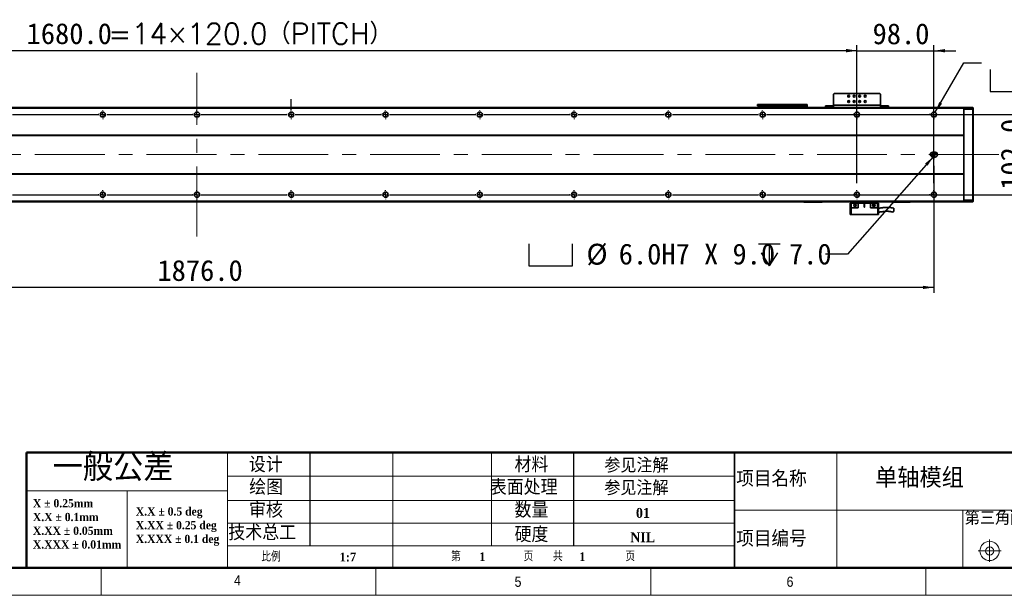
# Model space of a CAD drawing. Header units: millimetres. Extents: x 35 to 2905, y 35 to 2044.
# Tile 4 of 10: x 1016 to 2270, y 35 to 768. Entities that reach past the tile are written whole.
import ezdxf

# ---------------------------------------------------------------- set-up
doc = ezdxf.new("R2010")
doc.units = ezdxf.units.MM
doc.header["$LTSCALE"] = 7
doc.linetypes.add('CENTERX2', pattern=[20.32, 12.7, -2.54, 2.54, -2.54])
doc.layers.add('DIMNS', color=7, linetype='Continuous')
doc.layers.add('黑色实线', color=7, linetype='Continuous')
doc.styles.add('SLDTEXTSTYLE1', font='Gothic.ttf', dxfattribs={"width": 0.913})
doc.styles.add('SLDTEXTSTYLE2', font='timesbd.ttf', dxfattribs={"width": 0.933})
doc.styles.add('SLDTEXTSTYLE3', font='txt', dxfattribs={"bigfont": 'bigfont'})
doc.styles.add('SLDTEXTSTYLE4', font='txt', dxfattribs={"bigfont": 'bigfont'})
doc.styles.add('SLDTEXTSTYLE7', font='timesbd.ttf', dxfattribs={"width": 0.933, "bigfont": 'bigfont'})
doc.styles.add('SLDTEXTSTYLE8', font='txt')
doc.styles.add('SLDTEXTSTYLE9', font='txt', dxfattribs={"bigfont": 'bigfont'})
doc.dimstyles.new('SLDDIMSTYLE0', dxfattribs={"dimtxt": 26.6, "dimasz": 14, "dimexe": 0, "dimexo": 0.0625, "dimgap": 6.65, "dimtad": 2, "dimdec": 1, "dimrnd": 1e-09, "dimzin": 4, "dimdsep": 46, "dimtxsty": 'SLDTEXTSTYLE8', "dimsah": 1, "dimcen": 0.09, "dimadec": 0, "dimazin": 1, "dimtfac": 1, "dimtdec": 1, "dimtmove": 0, "dimatfit": 0, "dimfxl": 0, "dimfrac": 2, "dimtolj": 1, "dimtzin": 12, "dimarcsym": 0})
doc.dimstyles.new('SLDDIMSTYLE4', dxfattribs={"dimtxt": 26.6, "dimasz": 14, "dimexe": 0, "dimexo": 0.0625, "dimgap": 6.65, "dimtad": 2, "dimdec": 1, "dimrnd": 1e-09, "dimzin": 4, "dimdsep": 46, "dimtxsty": 'SLDTEXTSTYLE8', "dimsah": 1, "dimcen": 0.09, "dimadec": 0, "dimazin": 1, "dimtfac": 1, "dimtdec": 1, "dimtofl": 0, "dimtmove": 0, "dimatfit": 3, "dimfxl": 0, "dimfrac": 2, "dimtolj": 1, "dimtzin": 12, "dimarcsym": 0})
doc.dimstyles.new('SLDDIMSTYLE7', dxfattribs={"dimtxt": 26.6, "dimasz": 14, "dimexe": 0, "dimexo": 0.0625, "dimgap": 6.65, "dimtad": 0, "dimtih": 1, "dimtoh": 1, "dimdec": 1, "dimrnd": 1e-09, "dimzin": 4, "dimdsep": 46, "dimtxsty": 'SLDTEXTSTYLE8', "dimsah": 1, "dimcen": 0, "dimadec": 0, "dimazin": 1, "dimtfac": 1, "dimtdec": 1, "dimtofl": 0, "dimtmove": 0, "dimatfit": 3, "dimfxl": 0, "dimfrac": 2, "dimtolj": 1, "dimtzin": 12, "dimarcsym": 0})
doc.dimstyles.new('SLDDIMSTYLE8', dxfattribs={"dimtxt": 26.6, "dimasz": 14, "dimexe": 0, "dimexo": 0.0625, "dimgap": 6.65, "dimtad": 0, "dimtih": 1, "dimtoh": 1, "dimdec": 1, "dimrnd": 1e-09, "dimzin": 4, "dimdsep": 46, "dimtxsty": 'SLDTEXTSTYLE8', "dimsah": 1, "dimcen": 0, "dimadec": 0, "dimazin": 1, "dimtfac": 1, "dimtdec": 1, "dimtofl": 0, "dimtmove": 0, "dimatfit": 3, "dimfxl": 0, "dimfrac": 2, "dimtolj": 1, "dimtzin": 12, "dimarcsym": 0})

# ---------------------------------------------------------------- blocks, each defined once
blk = doc.blocks.new('SW_NOTE_0')
at = {"color": 0, "linetype": 'Continuous', "lineweight": 0, "char_height": 10.5, "attachment_point": 1, "style": 'SLDTEXTSTYLE2'}
for s, insert in [('X.X ± 0.5 deg', (0, 13.8)), ('X.XX ± 0.25 deg', (0, -3.7)), ('X.XXX ± 0.1 deg', (0, -21.2))]:
    blk.add_mtext(s, dxfattribs=dict(at, insert=insert))
blk = doc.blocks.new('SW_NOTE_1')
at = {"color": 0, "linetype": 'Continuous', "lineweight": 0, "char_height": 10.5, "attachment_point": 1, "style": 'SLDTEXTSTYLE2'}
for s, insert in [('X ± 0.25mm ', (0, 13.8)), ('X.X ± 0.1mm', (0, -3.7))]:
    blk.add_mtext(s, dxfattribs=dict(at, insert=insert))
blk = doc.blocks.new('SW_NOTE_2')
at = {"color": 0, "linetype": 'Continuous', "lineweight": 0, "char_height": 10.5, "attachment_point": 1, "style": 'SLDTEXTSTYLE2'}
for s, insert in [('X.XX ± 0.05mm', (0, 13.8)), ('X.XXX ± 0.01mm', (0, -3.7))]:
    blk.add_mtext(s, dxfattribs=dict(at, insert=insert))
blk = doc.blocks.new('SW_SYMBOL_HOLE_SPOT')
at = {"layer": '黑色实线', "color": 0}
for p, q in [((0, 6125), (0, 525)), ((11200, 525), (11200, 6125)), ((0, 525), (11200, 525))]:
    blk.add_line(p, q, dxfattribs=at)
blk = doc.blocks.new('SW_SYMBOL_HOLE_DEPTH')
at = {"layer": '黑色实线', "color": 0}
for p, q in [((0, 6125), (5600, 6125)), ((2800, 6125), (2800, 525)), ((700, 3885), (2800, 525)), ((4900, 3885), (2800, 525))]:
    blk.add_line(p, q, dxfattribs=at)
blk = doc.blocks.new('_D_28')
at = {"layer": '黑色实线'}
for p, q in [((2179.7, 593.7), (2070, 469.4)), ((2070, 469.4), (2042, 469.4))]:
    blk.add_line(p, q, dxfattribs=at)
blk.add_solid([(2179.7, 593.7), (2168.8, 584.6), (2172, 581.9)], dxfattribs=at)
at = {"layer": '黑色实线', "xscale": 0.004985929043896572, "yscale": 0.004985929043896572, "zscale": 0.004985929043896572}
for name, p in [('SW_SYMBOL_HOLE_SPOT', (1664.4, 451.8)), ('SW_SYMBOL_HOLE_DEPTH', (1956.7, 451.8))]:
    blk.add_blockref(name, p, dxfattribs=at)
at = {"layer": '黑色实线', "char_height": 26.6, "attachment_point": 1, "style": 'SLDTEXTSTYLE8'}
for s, insert in [('%%c', (1737.9, 482.6)), ('6.0H7 X 9.0', (1779, 482.8)), ('7.0', (1995.7, 482.8))]:
    blk.add_mtext(s, dxfattribs=dict(at, insert=insert))
blk = doc.blocks.new('_D_29')
at = {"layer": '黑色实线'}
for p, q in [((304.2, 587.1), (304.2, 420)), ((2180.2, 581.6), (2180.2, 420)), ((2180.2, 427), (304.2, 427))]:
    blk.add_line(p, q, dxfattribs=at)
for points in [[(304.2, 427), (318.2, 424.9), (318.2, 429.1)], [(2180.2, 427), (2166.2, 429.1), (2166.2, 424.9)]]:
    blk.add_solid(points, dxfattribs=at)
at = {"layer": '黑色实线', "insert": (1191.8, 461.9), "char_height": 26.6, "attachment_point": 1, "style": 'SLDTEXTSTYLE8'}
blk.add_mtext('1876.0', dxfattribs=at)
blk = doc.blocks.new('_D_30')
at = {"layer": '黑色实线'}
for p, q in [((2181.8, 649.9), (2218.3, 713)), ((2218.3, 713), (2240.7, 713))]:
    blk.add_line(p, q, dxfattribs=at)
blk.add_solid([(2181.8, 649.9), (2190.6, 660.9), (2187, 663)], dxfattribs=at)
at = {"layer": '黑色实线', "xscale": 0.004985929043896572, "yscale": 0.004985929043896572, "zscale": 0.004985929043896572}
for name, p in [('SW_SYMBOL_HOLE_SPOT', (2251.8, 673.7)), ('SW_SYMBOL_HOLE_DEPTH', (2451.4, 673.7))]:
    blk.add_blockref(name, p, dxfattribs=at)
at = {"layer": '黑色实线', "char_height": 26.6, "attachment_point": 1, "style": 'SLDTEXTSTYLE8'}
for s, insert in [('34X ', (2346.9, 748.2)), ('%%c', (2416.1, 747.9)), (' THROUGH HOLE', (2457.2, 748.2)), ('%%c', (2325.4, 704.4)), (' 11.0 ', (2366.5, 704.7)), (' 42.0(UPSIDE DOWN)', (2490.3, 704.7))]:
    blk.add_mtext(s, dxfattribs=dict(at, insert=insert))
blk = doc.blocks.new('_D_31')
at = {"layer": '黑色实线'}
for p, q in [((2300.2, 647), (2300.2, 675)), ((1976.9, 647), (2307.2, 647)), ((2300.2, 647), (2300.2, 545)), ((1976.9, 545), (2307.2, 545)), ((2300.2, 545), (2300.2, 517))]:
    blk.add_line(p, q, dxfattribs=at)
for points in [[(2300.2, 647), (2302.3, 661), (2298.1, 661)], [(2300.2, 545), (2298.1, 531), (2302.3, 531)]]:
    blk.add_solid(points, dxfattribs=at)
at = {"layer": '黑色实线', "insert": (2265.3, 551.2), "char_height": 26.6, "attachment_point": 1, "rotation": 90, "style": 'SLDTEXTSTYLE8'}
blk.add_mtext('102.0', dxfattribs=at)
blk = doc.blocks.new('_D_32')
at = {"layer": '黑色实线'}
for p, q in [((402.2, 661.7), (402.2, 735.5)), ((402.2, 728.5), (2082.2, 728.5)), ((2082.2, 661.7), (2082.2, 735.5))]:
    blk.add_line(p, q, dxfattribs=at)
for points in [[(402.2, 728.5), (416.2, 726.4), (416.2, 730.6)], [(2082.2, 728.5), (2068.2, 730.6), (2068.2, 726.4)]]:
    blk.add_solid(points, dxfattribs=at)
at = {"layer": '黑色实线', "char_height": 26.6, "attachment_point": 1}
for s, insert, style in [('=14×120.0（PITCH）', (1129.2, 763.4), 'SLDTEXTSTYLE9'), ('1680.0', (1025.3, 763.4), 'SLDTEXTSTYLE8')]:
    blk.add_mtext(s, dxfattribs=dict(at, insert=insert, style=style))
blk = doc.blocks.new('_D_35')
at = {"layer": '黑色实线'}
for p, q in [((2082.2, 728.3), (2054.2, 728.3)), ((2082.2, 559.7), (2082.2, 735.3)), ((2082.2, 728.3), (2180.2, 728.3)), ((2180.2, 559.7), (2180.2, 735.3)), ((2180.2, 728.3), (2208.2, 728.3))]:
    blk.add_line(p, q, dxfattribs=at)
for points in [[(2082.2, 728.3), (2068.2, 730.4), (2068.2, 726.2)], [(2180.2, 728.3), (2194.2, 726.2), (2194.2, 730.4)]]:
    blk.add_solid(points, dxfattribs=at)
at = {"layer": '黑色实线', "insert": (2102.1, 763.2), "char_height": 26.6, "attachment_point": 1, "style": 'SLDTEXTSTYLE8'}
blk.add_mtext('98.0', dxfattribs=at)
blk = doc.blocks.new('SW_CENTERMARKSYMBOL_1')
at = {"layer": '黑色实线', "color": 0}
for p, q in [((-223.08, 102), (-223.84, 102)), ((-218, 102), (-220.54, 102)), ((-218, 107.08), (-218, 107.84)), ((-218, 102), (-218, 104.54)), ((-218, 102), (-218, 99.46)), ((-218, 102), (-215.46, 102)), ((0, 102), (-2.54, 102)), ((0, 107.08), (0, 107.84)), ((0, 102), (0, 104.54)), ((0, 102), (0, 99.46)), ((0, 102), (2.54, 102)), ((5.08, 102), (5.84, 102)), ((-218, 96.92), (-218, 96.16)), ((-125.08, 0), (-125.84, 0)), ((-120, 0), (-122.54, 0)), ((-120, 5.08), (-120, 5.84)), ((-120, 0), (-120, 2.54)), ((-120, 0), (-120, -2.54)), ((-120, 0), (-117.46, 0)), ((-114.92, 0), (-5.08, 0)), ((-5.08, 0), (-5.84, 0)), ((0, 0), (-2.54, 0)), ((0, 0), (-2.54, 0)), ((0, 5.08), (0, 5.84)), ((0, 0), (0, 2.54)), ((0, 0), (0, 2.54)), ((0, 0), (0, -2.54)), ((0, 0), (2.54, 0)), ((0, 0), (0, -2.54)), ((0, 0), (2.54, 0)), ((5.08, 0), (5.84, 0)), ((5.08, 0), (114.92, 0)), ((114.92, 0), (114.16, 0)), ((120, 0), (117.46, 0)), ((120, 0), (117.46, 0)), ((120, 0), (117.46, 0)), ((120, 5.08), (120, 5.84)), ((120, 0), (120, 2.54)), ((120, 0), (120, 2.54)), ((120, 0), (120, 2.54)), ((120, 0), (120, -2.54)), ((120, 0), (122.54, 0)), ((120, 0), (120, -2.54)), ((120, 0), (122.54, 0)), ((120, 0), (120, -2.54)), ((120, 0), (122.54, 0)), ((125.08, 0), (125.84, 0)), ((125.08, 0), (234.92, 0)), ((234.92, 0), (234.16, 0)), ((240, 0), (237.46, 0)), ((240, 0), (237.46, 0)), ((240, 0), (237.46, 0)), ((240, 0), (237.46, 0)), ((240, 5.08), (240, 5.84)), ((240, 0), (240, 2.54)), ((240, 0), (240, 2.54)), ((240, 0), (240, 2.54)), ((240, 0), (240, 2.54)), ((240, 0), (240, -2.54)), ((240, 0), (242.54, 0)), ((240, 0), (240, -2.54)), ((240, 0), (242.54, 0)), ((240, 0), (240, -2.54)), ((240, 0), (242.54, 0)), ((240, 0), (240, -2.54)), ((240, 0), (242.54, 0)), ((245.08, 0), (245.84, 0)), ((245.08, 0), (354.92, 0)), ((354.92, 0), (354.16, 0)), ((360, 0), (357.46, 0)), ((360, 0), (357.46, 0)), ((360, 0), (357.46, 0)), ((360, 0), (357.46, 0)), ((360, 0), (357.46, 0)), ((360, 5.08), (360, 5.84)), ((360, 0), (360, 2.54)), ((360, 0), (360, 2.54)), ((360, 0), (360, 2.54)), ((360, 0), (360, 2.54)), ((360, 0), (360, 2.54)), ((360, 0), (360, -2.54)), ((360, 0), (362.54, 0)), ((360, 0), (360, -2.54)), ((360, 0), (362.54, 0)), ((360, 0), (360, -2.54)), ((360, 0), (362.54, 0)), ((360, 0), (360, -2.54)), ((360, 0), (362.54, 0)), ((360, 0), (360, -2.54)), ((360, 0), (362.54, 0)), ((365.08, 0), (365.84, 0)), ((365.08, 0), (474.92, 0)), ((474.92, 0), (474.16, 0)), ((480, 0), (477.46, 0)), ((480, 0), (477.46, 0)), ((480, 0), (477.46, 0)), ((480, 0), (477.46, 0)), ((480, 0), (477.46, 0)), ((480, 0), (477.46, 0)), ((480, 5.08), (480, 5.84)), ((480, 0), (480, 2.54)), ((480, 0), (480, 2.54)), ((480, 0), (480, 2.54)), ((480, 0), (480, 2.54)), ((480, 0), (480, 2.54)), ((480, 0), (480, 2.54)), ((480, 0), (480, -2.54)), ((480, 0), (482.54, 0)), ((480, 0), (480, -2.54)), ((480, 0), (482.54, 0)), ((480, 0), (480, -2.54)), ((480, 0), (482.54, 0)), ((480, 0), (480, -2.54)), ((480, 0), (482.54, 0)), ((480, 0), (480, -2.54)), ((480, 0), (482.54, 0)), ((480, 0), (480, -2.54)), ((480, 0), (482.54, 0)), ((485.08, 0), (485.84, 0)), ((485.08, 0), (594.92, 0)), ((594.92, 0), (594.16, 0)), ((600, 0), (597.46, 0)), ((600, 0), (597.46, 0)), ((600, 0), (597.46, 0)), ((600, 0), (597.46, 0)), ((600, 0), (597.46, 0)), ((600, 0), (597.46, 0)), ((600, 0), (597.46, 0)), ((600, 5.08), (600, 5.84)), ((600, 0), (600, 2.54)), ((600, 0), (600, 2.54)), ((600, 0), (600, 2.54)), ((600, 0), (600, 2.54)), ((600, 0), (600, 2.54)), ((600, 0), (600, 2.54)), ((600, 0), (600, 2.54)), ((600, 0), (600, -2.54)), ((600, 0), (602.54, 0)), ((600, 0), (600, -2.54)), ((600, 0), (602.54, 0)), ((600, 0), (600, -2.54)), ((600, 0), (602.54, 0)), ((600, 0), (600, -2.54)), ((600, 0), (602.54, 0)), ((600, 0), (600, -2.54)), ((600, 0), (602.54, 0)), ((600, 0), (600, -2.54)), ((600, 0), (602.54, 0)), ((600, 0), (600, -2.54)), ((600, 0), (602.54, 0)), ((605.08, 0), (605.84, 0)), ((605.08, 0), (714.92, 0)), ((714.92, 0), (714.16, 0)), ((720, 0), (717.46, 0)), ((720, 0), (717.46, 0)), ((720, 0), (717.46, 0)), ((720, 0), (717.46, 0)), ((720, 0), (717.46, 0)), ((720, 0), (717.46, 0)), ((720, 0), (717.46, 0)), ((720, 0), (717.46, 0)), ((720, 5.08), (720, 5.84)), ((720, 0), (720, 2.54)), ((720, 0), (720, 2.54)), ((720, 0), (720, 2.54)), ((720, 0), (720, 2.54)), ((720, 0), (720, 2.54)), ((720, 0), (720, 2.54)), ((720, 0), (720, 2.54)), ((720, 0), (720, 2.54)), ((720, 0), (720, -2.54)), ((720, 0), (722.54, 0)), ((720, 0), (720, -2.54)), ((720, 0), (722.54, 0)), ((720, 0), (720, -2.54)), ((720, 0), (722.54, 0)), ((720, 0), (720, -2.54)), ((720, 0), (722.54, 0)), ((720, 0), (720, -2.54)), ((720, 0), (722.54, 0)), ((720, 0), (720, -2.54)), ((720, 0), (722.54, 0)), ((720, 0), (720, -2.54)), ((720, 0), (722.54, 0)), ((720, 0), (720, -2.54)), ((720, 0), (722.54, 0)), ((725.08, 0), (725.84, 0)), ((725.08, 0), (834.92, 0)), ((834.92, 0), (834.16, 0)), ((840, 0), (837.46, 0)), ((840, 0), (837.46, 0)), ((840, 0), (837.46, 0)), ((840, 0), (837.46, 0)), ((840, 0), (837.46, 0)), ((840, 0), (837.46, 0)), ((840, 0), (837.46, 0)), ((840, 5.08), (840, 5.84)), ((840, 0), (840, 2.54)), ((840, 0), (840, 2.54)), ((840, 0), (840, 2.54)), ((840, 0), (840, 2.54)), ((840, 0), (840, 2.54)), ((840, 0), (840, 2.54)), ((840, 0), (840, 2.54)), ((840, 0), (840, -2.54)), ((840, 0), (842.54, 0)), ((840, 0), (840, -2.54)), ((840, 0), (842.54, 0)), ((840, 0), (840, -2.54)), ((840, 0), (842.54, 0)), ((840, 0), (840, -2.54)), ((840, 0), (842.54, 0)), ((840, 0), (840, -2.54)), ((840, 0), (842.54, 0)), ((840, 0), (840, -2.54)), ((840, 0), (842.54, 0)), ((840, 0), (840, -2.54)), ((840, 0), (842.54, 0)), ((845.08, 0), (845.84, 0)), ((845.08, 0), (954.92, 0)), ((954.92, 0), (954.16, 0)), ((960, 0), (957.46, 0)), ((960, 0), (957.46, 0)), ((960, 0), (957.46, 0)), ((960, 0), (957.46, 0)), ((960, 0), (957.46, 0)), ((960, 0), (957.46, 0)), ((960, 5.08), (960, 5.84)), ((960, 0), (960, 2.54)), ((960, 0), (960, 2.54)), ((960, 0), (960, 2.54)), ((960, 0), (960, 2.54)), ((960, 0), (960, 2.54)), ((960, 0), (960, 2.54)), ((960, 0), (960, -2.54)), ((960, 0), (962.54, 0)), ((960, 0), (960, -2.54)), ((960, 0), (962.54, 0)), ((960, 0), (960, -2.54)), ((960, 0), (962.54, 0)), ((960, 0), (960, -2.54)), ((960, 0), (962.54, 0)), ((960, 0), (960, -2.54)), ((960, 0), (962.54, 0)), ((960, 0), (960, -2.54)), ((960, 0), (962.54, 0)), ((965.08, 0), (965.84, 0)), ((965.08, 0), (1074.92, 0)), ((1074.92, 0), (1074.16, 0)), ((1080, 0), (1077.46, 0)), ((1080, 0), (1077.46, 0)), ((1080, 0), (1077.46, 0)), ((1080, 0), (1077.46, 0)), ((1080, 0), (1077.46, 0)), ((1080, 5.08), (1080, 5.84)), ((1080, 0), (1080, 2.54)), ((1080, 0), (1080, 2.54)), ((1080, 0), (1080, 2.54)), ((1080, 0), (1080, 2.54)), ((1080, 0), (1080, 2.54)), ((1080, 0), (1080, -2.54)), ((1080, 0), (1082.54, 0)), ((1080, 0), (1080, -2.54)), ((1080, 0), (1082.54, 0)), ((1080, 0), (1080, -2.54)), ((1080, 0), (1082.54, 0)), ((1080, 0), (1080, -2.54)), ((1080, 0), (1082.54, 0)), ((1080, 0), (1080, -2.54)), ((1080, 0), (1082.54, 0)), ((1085.08, 0), (1085.84, 0)), ((1085.08, 0), (1194.92, 0)), ((1194.92, 0), (1194.16, 0)), ((1200, 0), (1197.46, 0)), ((1200, 0), (1197.46, 0)), ((1200, 0), (1197.46, 0)), ((1200, 0), (1197.46, 0)), ((1200, 5.08), (1200, 5.84)), ((1200, 0), (1200, 2.54)), ((1200, 0), (1200, 2.54)), ((1200, 0), (1200, 2.54)), ((1200, 0), (1200, 2.54)), ((1200, 0), (1200, -2.54)), ((1200, 0), (1202.54, 0)), ((1200, 0), (1200, -2.54)), ((1200, 0), (1202.54, 0)), ((1200, 0), (1200, -2.54)), ((1200, 0), (1202.54, 0)), ((1200, 0), (1200, -2.54)), ((1200, 0), (1202.54, 0)), ((1205.08, 0), (1205.84, 0)), ((1205.08, 0), (1314.92, 0)), ((1314.92, 0), (1314.16, 0)), ((1320, 0), (1317.46, 0)), ((1320, 0), (1317.46, 0)), ((1320, 0), (1317.46, 0)), ((1320, 5.08), (1320, 5.84)), ((1320, 0), (1320, 2.54)), ((1320, 0), (1320, 2.54)), ((1320, 0), (1320, 2.54)), ((1320, 0), (1320, -2.54)), ((1320, 0), (1322.54, 0)), ((1320, 0), (1320, -2.54)), ((1320, 0), (1322.54, 0)), ((1320, 0), (1320, -2.54)), ((1320, 0), (1322.54, 0)), ((1325.08, 0), (1325.84, 0)), ((1325.08, 0), (1434.92, 0)), ((1434.92, 0), (1434.16, 0)), ((1440, 0), (1437.46, 0)), ((1440, 0), (1437.46, 0)), ((1440, 5.08), (1440, 5.84)), ((1440, 0), (1440, 2.54)), ((1440, 0), (1440, 2.54)), ((1440, 0), (1440, -2.54)), ((1440, 0), (1442.54, 0)), ((1440, 0), (1440, -2.54)), ((1440, 0), (1442.54, 0)), ((1445.08, 0), (1445.84, 0)), ((1445.08, 0), (1554.92, 0)), ((1560, 0), (1557.46, 0)), ((1560, 5.08), (1560, 5.84)), ((1560, 0), (1560, 2.54)), ((1560, 0), (1560, -2.54)), ((1560, 0), (1562.54, 0)), ((1565.08, 0), (1565.84, 0)), ((-120, -5.08), (-120, -5.84)), ((0, -5.08), (0, -5.84)), ((120, -5.08), (120, -5.84)), ((240, -5.08), (240, -5.84)), ((360, -5.08), (360, -5.84)), ((480, -5.08), (480, -5.84)), ((600, -5.08), (600, -5.84)), ((720, -5.08), (720, -5.84)), ((840, -5.08), (840, -5.84)), ((960, -5.08), (960, -5.84)), ((1080, -5.08), (1080, -5.84)), ((1200, -5.08), (1200, -5.84)), ((1320, -5.08), (1320, -5.84)), ((1440, -5.08), (1440, -5.84)), ((1560, -5.08), (1560, -5.84))]:
    blk.add_line(p, q, dxfattribs=at)
blk = doc.blocks.new('SW_CENTERMARKSYMBOL_2')
at = {"layer": '黑色实线', "color": 0}
for p, q in [((720, 5.08), (720, 19.44)), ((-245.08, 0), (-245.84, 0)), ((-240, 0), (-242.54, 0)), ((-240, 5.08), (-240, 5.84)), ((-240, 0), (-240, 2.54)), ((-240, 0), (-240, -2.54)), ((-240, 0), (-237.46, 0)), ((-234.92, 0), (-125.08, 0)), ((-125.08, 0), (-125.84, 0)), ((-120, 0), (-122.54, 0)), ((-120, 0), (-122.54, 0)), ((-120, 5.08), (-120, 5.84)), ((-120, 0), (-120, 2.54)), ((-120, 0), (-120, 2.54)), ((-120, 0), (-120, -2.54)), ((-120, 0), (-117.46, 0)), ((-120, 0), (-120, -2.54)), ((-120, 0), (-117.46, 0)), ((-114.92, 0), (-114.16, 0)), ((-114.92, 0), (-5.08, 0)), ((-5.08, 0), (-5.84, 0)), ((0, 0), (-2.54, 0)), ((0, 0), (-2.54, 0)), ((0, 0), (-2.54, 0)), ((0, 5.08), (0, 5.84)), ((0, 0), (0, 2.54)), ((0, 0), (0, 2.54)), ((0, 0), (0, 2.54)), ((0, 0), (0, -2.54)), ((0, 0), (2.54, 0)), ((0, 0), (0, -2.54)), ((0, 0), (2.54, 0)), ((0, 0), (0, -2.54)), ((0, 0), (2.54, 0)), ((5.08, 0), (5.84, 0)), ((5.08, 0), (114.92, 0)), ((114.92, 0), (114.16, 0)), ((120, 0), (117.46, 0)), ((120, 0), (117.46, 0)), ((120, 0), (117.46, 0)), ((120, 0), (117.46, 0)), ((120, 5.08), (120, 5.84)), ((120, 0), (120, 2.54)), ((120, 0), (120, 2.54)), ((120, 0), (120, 2.54)), ((120, 0), (120, 2.54)), ((120, 0), (120, -2.54)), ((120, 0), (122.54, 0)), ((120, 0), (120, -2.54)), ((120, 0), (122.54, 0)), ((120, 0), (120, -2.54)), ((120, 0), (122.54, 0)), ((120, 0), (120, -2.54)), ((120, 0), (122.54, 0)), ((125.08, 0), (125.84, 0)), ((125.08, 0), (234.92, 0)), ((234.92, 0), (234.16, 0)), ((240, 0), (237.46, 0)), ((240, 0), (237.46, 0)), ((240, 0), (237.46, 0)), ((240, 0), (237.46, 0)), ((240, 0), (237.46, 0)), ((240, 5.08), (240, 5.84)), ((240, 0), (240, 2.54)), ((240, 0), (240, 2.54)), ((240, 0), (240, 2.54)), ((240, 0), (240, 2.54)), ((240, 0), (240, 2.54)), ((240, 0), (240, -2.54)), ((240, 0), (242.54, 0)), ((240, 0), (240, -2.54)), ((240, 0), (242.54, 0)), ((240, 0), (240, -2.54)), ((240, 0), (242.54, 0)), ((240, 0), (240, -2.54)), ((240, 0), (242.54, 0)), ((240, 0), (240, -2.54)), ((240, 0), (242.54, 0)), ((245.08, 0), (245.84, 0)), ((245.08, 0), (354.92, 0)), ((354.92, 0), (354.16, 0)), ((360, 0), (357.46, 0)), ((360, 0), (357.46, 0)), ((360, 0), (357.46, 0)), ((360, 0), (357.46, 0)), ((360, 0), (357.46, 0)), ((360, 0), (357.46, 0)), ((360, 5.08), (360, 5.84)), ((360, 0), (360, 2.54)), ((360, 0), (360, 2.54)), ((360, 0), (360, 2.54)), ((360, 0), (360, 2.54)), ((360, 0), (360, 2.54)), ((360, 0), (360, 2.54)), ((360, 0), (360, -2.54)), ((360, 0), (362.54, 0)), ((360, 0), (360, -2.54)), ((360, 0), (362.54, 0)), ((360, 0), (360, -2.54)), ((360, 0), (362.54, 0)), ((360, 0), (360, -2.54)), ((360, 0), (362.54, 0)), ((360, 0), (360, -2.54)), ((360, 0), (362.54, 0)), ((360, 0), (360, -2.54)), ((360, 0), (362.54, 0)), ((365.08, 0), (365.84, 0)), ((365.08, 0), (474.92, 0)), ((474.92, 0), (474.16, 0)), ((480, 0), (477.46, 0)), ((480, 0), (477.46, 0)), ((480, 0), (477.46, 0)), ((480, 0), (477.46, 0)), ((480, 0), (477.46, 0)), ((480, 0), (477.46, 0)), ((480, 0), (477.46, 0)), ((480, 5.08), (480, 5.84)), ((480, 0), (480, 2.54)), ((480, 0), (480, 2.54)), ((480, 0), (480, 2.54)), ((480, 0), (480, 2.54)), ((480, 0), (480, 2.54)), ((480, 0), (480, 2.54)), ((480, 0), (480, 2.54)), ((480, 0), (480, -2.54)), ((480, 0), (482.54, 0)), ((480, 0), (480, -2.54)), ((480, 0), (482.54, 0)), ((480, 0), (480, -2.54)), ((480, 0), (482.54, 0)), ((480, 0), (480, -2.54)), ((480, 0), (482.54, 0)), ((480, 0), (480, -2.54)), ((480, 0), (482.54, 0)), ((480, 0), (480, -2.54)), ((480, 0), (482.54, 0)), ((480, 0), (480, -2.54)), ((480, 0), (482.54, 0)), ((485.08, 0), (485.84, 0)), ((485.08, 0), (594.92, 0)), ((594.92, 0), (594.16, 0)), ((600, 0), (597.46, 0)), ((600, 0), (597.46, 0)), ((600, 0), (597.46, 0)), ((600, 0), (597.46, 0)), ((600, 0), (597.46, 0)), ((600, 0), (597.46, 0)), ((600, 0), (597.46, 0)), ((600, 0), (597.46, 0)), ((600, 5.08), (600, 5.84)), ((600, 0), (600, 2.54)), ((600, 0), (600, 2.54)), ((600, 0), (600, 2.54)), ((600, 0), (600, 2.54)), ((600, 0), (600, 2.54)), ((600, 0), (600, 2.54)), ((600, 0), (600, 2.54)), ((600, 0), (600, 2.54)), ((600, 0), (600, -2.54)), ((600, 0), (602.54, 0)), ((600, 0), (600, -2.54)), ((600, 0), (602.54, 0)), ((600, 0), (600, -2.54)), ((600, 0), (602.54, 0)), ((600, 0), (600, -2.54)), ((600, 0), (602.54, 0)), ((600, 0), (600, -2.54)), ((600, 0), (602.54, 0)), ((600, 0), (600, -2.54)), ((600, 0), (602.54, 0)), ((600, 0), (600, -2.54)), ((600, 0), (602.54, 0)), ((600, 0), (600, -2.54)), ((600, 0), (602.54, 0)), ((605.08, 0), (605.84, 0)), ((605.08, 0), (714.92, 0)), ((714.92, 0), (714.16, 0)), ((720, 0), (717.46, 0)), ((720, 0), (717.46, 0)), ((720, 0), (717.46, 0)), ((720, 0), (717.46, 0)), ((720, 0), (717.46, 0)), ((720, 0), (717.46, 0)), ((720, 0), (717.46, 0)), ((720, 0), (720, 2.54)), ((720, 0), (720, 2.54)), ((720, 0), (720, 2.54)), ((720, 0), (720, 2.54)), ((720, 0), (720, 2.54)), ((720, 0), (720, 2.54)), ((720, 0), (720, 2.54)), ((720, 0), (720, -2.54)), ((720, 0), (722.54, 0)), ((720, 0), (720, -2.54)), ((720, 0), (722.54, 0)), ((720, 0), (720, -2.54)), ((720, 0), (722.54, 0)), ((720, 0), (720, -2.54)), ((720, 0), (722.54, 0)), ((720, 0), (720, -2.54)), ((720, 0), (722.54, 0)), ((720, 0), (720, -2.54)), ((720, 0), (722.54, 0)), ((720, 0), (720, -2.54)), ((720, 0), (722.54, 0)), ((725.08, 0), (725.84, 0)), ((725.08, 0), (834.92, 0)), ((834.92, 0), (834.16, 0)), ((840, 0), (837.46, 0)), ((840, 0), (837.46, 0)), ((840, 0), (837.46, 0)), ((840, 0), (837.46, 0)), ((840, 0), (837.46, 0)), ((840, 0), (837.46, 0)), ((840, 5.08), (840, 5.84)), ((840, 0), (840, 2.54)), ((840, 0), (840, 2.54)), ((840, 0), (840, 2.54)), ((840, 0), (840, 2.54)), ((840, 0), (840, 2.54)), ((840, 0), (840, 2.54)), ((840, 0), (840, -2.54)), ((840, 0), (842.54, 0)), ((840, 0), (840, -2.54)), ((840, 0), (842.54, 0)), ((840, 0), (840, -2.54)), ((840, 0), (842.54, 0)), ((840, 0), (840, -2.54)), ((840, 0), (842.54, 0)), ((840, 0), (840, -2.54)), ((840, 0), (842.54, 0)), ((840, 0), (840, -2.54)), ((840, 0), (842.54, 0)), ((845.08, 0), (845.84, 0)), ((845.08, 0), (954.92, 0)), ((954.92, 0), (954.16, 0)), ((960, 0), (957.46, 0)), ((960, 0), (957.46, 0)), ((960, 0), (957.46, 0)), ((960, 0), (957.46, 0)), ((960, 0), (957.46, 0)), ((960, 5.08), (960, 5.84)), ((960, 0), (960, 2.54)), ((960, 0), (960, 2.54)), ((960, 0), (960, 2.54)), ((960, 0), (960, 2.54)), ((960, 0), (960, 2.54)), ((960, 0), (960, -2.54)), ((960, 0), (962.54, 0)), ((960, 0), (960, -2.54)), ((960, 0), (962.54, 0)), ((960, 0), (960, -2.54)), ((960, 0), (962.54, 0)), ((960, 0), (960, -2.54)), ((960, 0), (962.54, 0)), ((960, 0), (960, -2.54)), ((960, 0), (962.54, 0)), ((965.08, 0), (965.84, 0)), ((965.08, 0), (1074.92, 0)), ((1074.92, 0), (1074.16, 0)), ((1080, 0), (1077.46, 0)), ((1080, 0), (1077.46, 0)), ((1080, 0), (1077.46, 0)), ((1080, 0), (1077.46, 0)), ((1080, 5.08), (1080, 5.84)), ((1080, 0), (1080, 2.54)), ((1080, 0), (1080, 2.54)), ((1080, 0), (1080, 2.54)), ((1080, 0), (1080, 2.54)), ((1080, 0), (1080, -2.54)), ((1080, 0), (1082.54, 0)), ((1080, 0), (1080, -2.54)), ((1080, 0), (1082.54, 0)), ((1080, 0), (1080, -2.54)), ((1080, 0), (1082.54, 0)), ((1080, 0), (1080, -2.54)), ((1080, 0), (1082.54, 0)), ((1085.08, 0), (1085.84, 0)), ((1085.08, 0), (1194.92, 0)), ((1194.92, 0), (1194.16, 0)), ((1200, 0), (1197.46, 0)), ((1200, 0), (1197.46, 0)), ((1200, 0), (1197.46, 0)), ((1200, 5.08), (1200, 5.84)), ((1200, 0), (1200, 2.54)), ((1200, 0), (1200, 2.54)), ((1200, 0), (1200, 2.54)), ((1200, 0), (1200, -2.54)), ((1200, 0), (1202.54, 0)), ((1200, 0), (1200, -2.54)), ((1200, 0), (1202.54, 0)), ((1200, 0), (1200, -2.54)), ((1200, 0), (1202.54, 0)), ((1205.08, 0), (1205.84, 0)), ((1205.08, 0), (1314.92, 0)), ((1314.92, 0), (1314.16, 0)), ((1320, 0), (1317.46, 0)), ((1320, 0), (1317.46, 0)), ((1320, 5.08), (1320, 5.84)), ((1320, 0), (1320, 2.54)), ((1320, 0), (1320, 2.54)), ((1320, 0), (1320, -2.54)), ((1320, 0), (1322.54, 0)), ((1320, 0), (1320, -2.54)), ((1320, 0), (1322.54, 0)), ((1325.08, 0), (1325.84, 0)), ((1325.08, 0), (1434.92, 0)), ((1440, 0), (1437.46, 0)), ((1440, 5.08), (1440, 5.84)), ((1440, 0), (1440, 2.54)), ((1440, 0), (1440, -2.54)), ((1440, 0), (1442.54, 0)), ((1445.08, 0), (1445.84, 0)), ((-240, -5.08), (-240, -5.84)), ((-120, -5.08), (-120, -5.84)), ((0, -5.08), (0, -5.84)), ((120, -5.08), (120, -5.84)), ((240, -5.08), (240, -5.84)), ((360, -5.08), (360, -5.84)), ((480, -5.08), (480, -5.84)), ((600, -5.08), (600, -5.84)), ((720, -5.08), (720, -5.84)), ((840, -5.08), (840, -5.84)), ((960, -5.08), (960, -5.84)), ((1080, -5.08), (1080, -5.84)), ((1200, -5.08), (1200, -5.84)), ((1320, -5.08), (1320, -5.84)), ((1440, -5.08), (1440, -5.84))]:
    blk.add_line(p, q, dxfattribs=at)
blk = doc.blocks.new('SW_CENTERMARKSYMBOL_3')
at = {"layer": '黑色实线', "color": 0}
for p, q in [((-5.08, 0), (-5.84, 0)), ((0, 0), (-2.54, 0)), ((0, 5.08), (0, 5.84)), ((0, 0), (0, 2.54)), ((0, 0), (0, -2.54)), ((0, 0), (2.54, 0)), ((5.08, 0), (5.84, 0)), ((0, -5.08), (0, -5.84))]:
    blk.add_line(p, q, dxfattribs=at)
blk = doc.blocks.new('SW_CENTERMARKSYMBOL_4')
at = {"layer": '黑色实线', "color": 0}
for p, q in [((-5.08, 0), (-5.84, 0)), ((0, 0), (-2.54, 0)), ((0, 5.08), (0, 5.84)), ((0, 0), (0, 2.54)), ((0, 0), (0, -2.54)), ((0, 0), (2.54, 0)), ((5.08, 0), (5.84, 0)), ((0, -5.08), (0, -5.84))]:
    blk.add_line(p, q, dxfattribs=at)
blk = doc.blocks.new('SW_CENTERMARKSYMBOL_5')
at = {"layer": '黑色实线', "color": 0}
for p, q in [((-5.08, 0), (-5.54, 0)), ((0, 0), (-2.54, 0)), ((0, 5.08), (0, 5.54)), ((0, 0), (0, 2.54)), ((0, 0), (2.54, 0)), ((0, 0), (0, -2.54)), ((5.08, 0), (5.54, 0)), ((0, -5.08), (0, -5.54))]:
    blk.add_line(p, q, dxfattribs=at)
blk = doc.blocks.new('SW_DOWELSYMBOL_5')
at = {"linetype": 'Continuous', "lineweight": 18}
h = blk.add_hatch(color=0, dxfattribs=at)
edge = h.paths.add_edge_path(flags=0)
edge.add_arc((0, 0), 3, 180, 270)
edge.add_line((0, -3), (0, 0))
edge.add_line((0, 0), (-3, 0))
h = blk.add_hatch(color=0, dxfattribs=at)
edge = h.paths.add_edge_path(flags=0)
edge.add_arc((0, 0), 3, 0, 90)
edge.add_line((0, 3), (0, 0))
edge.add_line((0, 0), (3, 0))
at = {"layer": '黑色实线', "color": 0}
blk.add_circle((0, 0), 3, dxfattribs=at)
blk = doc.blocks.new('SW_DOWELSYMBOL_6')
at = {"linetype": 'Continuous', "lineweight": 18}
h = blk.add_hatch(color=0, dxfattribs=at)
edge = h.paths.add_edge_path(flags=0)
edge.add_arc((0, 0), 3, 180, 270)
edge.add_line((0, -3), (0, 0))
edge.add_line((0, 0), (-3, 0))
h = blk.add_hatch(color=0, dxfattribs=at)
edge = h.paths.add_edge_path(flags=0)
edge.add_arc((0, 0), 3, 0, 90)
edge.add_line((0, 3), (0, 0))
edge.add_line((0, 0), (3, 0))
at = {"layer": '黑色实线', "color": 0}
blk.add_circle((0, 0), 3, dxfattribs=at)

msp = doc.modelspace()

# ---------------------------------------------------------------- linework, layer by layer
at = {"color": 7, "linetype": 'Continuous', "lineweight": 35}
for p, q in [((2053.16, 673.8), (2052.16, 672.8)), ((2052.16, 672.8), (2052.16, 659)), ((2111.16, 673.8), (2053.16, 673.8)), ((2112.16, 672.8), (2111.16, 673.8)), ((2112.16, 659), (2112.16, 672.8)), ((2218.16, 656), (266.16, 656)), ((2218.16, 655), (266.16, 655)), ((1955.66, 658), (1955.66, 660)), ((1955.66, 660), (1956.66, 660)), ((1956.66, 658), (1955.66, 658)), ((1956.66, 660), (1956.66, 658)), ((1956.66, 660), (2010.66, 660)), ((1956.66, 658), (2010.66, 658)), ((1983.66, 656.16), (1983.66, 658)), ((1983.66, 656.16), (2018.66, 656.16)), ((1983.66, 656), (1983.66, 656.16)), ((2010.66, 658), (2010.66, 660)), ((2010.66, 660), (2018.66, 660)), ((2018.66, 658), (2010.66, 658)), ((2018.66, 660), (2018.66, 658)), ((2018.66, 658), (2018.66, 656.16)), ((2018.66, 656.16), (2018.66, 656)), ((2042.16, 656), (2042.16, 658)), ((2042.16, 658), (2043.16, 658)), ((2043.16, 658), (2043.16, 656)), ((2043.16, 658), (2051.16, 658)), ((2051.16, 658), (2051.16, 656)), ((2052.16, 658), (2051.16, 658)), ((2112.16, 659), (2052.16, 659)), ((2052.16, 656), (2052.16, 659)), ((2112.16, 659), (2112.16, 656)), ((2113.16, 658), (2112.16, 658)), ((2113.16, 658), (2113.16, 656)), ((2113.16, 658), (2121.16, 658)), ((2121.16, 656), (2121.16, 658)), ((2121.16, 658), (2122.16, 658)), ((2122.16, 658), (2122.16, 656)), ((2218.16, 655.7), (2218.46, 656)), ((2218.16, 655), (2218.16, 656)), ((2218.16, 621), (2218.16, 655)), ((2218.16, 653.87), (2218.46, 654)), ((2218.46, 656), (2218.46, 654)), ((2218.46, 656), (2229.86, 656)), ((2218.46, 654), (2218.46, 538)), ((2229.86, 654), (2218.46, 654)), ((2229.86, 654), (2229.86, 656)), ((2230.16, 655.7), (2229.86, 656)), ((2229.86, 538), (2229.86, 654)), ((2230.16, 653.87), (2229.86, 654)), ((2230.16, 655.7), (2230.16, 653.87)), ((2230.16, 653.87), (2230.16, 538.12)), ((2177.16, 648.37), (2177.16, 645.62)), ((2218.16, 621), (266.16, 621)), ((2218.16, 620.5), (266.16, 620.5)), ((2218.16, 621), (2218.16, 620.5)), ((2218.16, 571.5), (2218.16, 620.5)), ((2181.66, 599), (2178.66, 599)), ((2178.66, 593), (2181.66, 593)), ((2218.16, 571.5), (266.16, 571.5)), ((2218.16, 571), (266.16, 571)), ((2218.16, 571), (2218.16, 571.5)), ((2218.16, 537), (2218.16, 571)), ((2177.16, 546.37), (2177.16, 543.62)), ((2218.16, 537), (266.16, 537)), ((2218.16, 536), (266.16, 536)), ((2014.16, 535.8), (2014.16, 536)), ((2014.16, 535.8), (2014.46, 535.5)), ((2014.16, 535.8), (2015.16, 535.8)), ((2015.28, 535.5), (2014.46, 535.5)), ((2015.16, 536), (2015.16, 535.8)), ((2015.28, 535.5), (2015.16, 535.8)), ((2015.16, 535.8), (2037.16, 535.8)), ((2037.03, 535.5), (2015.28, 535.5)), ((2037.03, 535.5), (2037.16, 535.8)), ((2037.86, 535.5), (2037.03, 535.5)), ((2037.16, 535.8), (2037.16, 536)), ((2037.16, 535.8), (2038.16, 535.8)), ((2037.86, 535.5), (2038.16, 535.8)), ((2038.16, 536), (2038.16, 535.8)), ((2073.66, 534.1), (2073.66, 519.7)), ((2074.86, 534.1), (2073.66, 534.1)), ((2074.66, 534.1), (2074.66, 536)), ((2074.86, 528.1), (2074.66, 528.1)), ((2074.66, 519.7), (2074.66, 528.1)), ((2074.86, 534.1), (2074.86, 528.1)), ((2083.66, 534.1), (2074.86, 534.1)), ((2074.86, 528.1), (2083.66, 528.1)), ((2083.66, 534.1), (2091.41, 534.1)), ((2083.66, 534.1), (2083.66, 528.1)), ((2091.91, 534.1), (2091.41, 534.1)), ((2091.41, 534.1), (2091.41, 529.35)), ((2091.91, 534.1), (2099.66, 534.1)), ((2091.91, 529.35), (2091.91, 534.1)), ((2099.66, 528.1), (2099.66, 534.1)), ((2108.46, 534.1), (2099.66, 534.1)), ((2099.66, 528.1), (2108.46, 528.1)), ((2103.04, 532.55), (2103.2, 532.65)), ((2103.04, 532.55), (2103.2, 532.65)), ((2104.67, 532.15), (2104.8, 531.74)), ((2108.46, 528.1), (2108.46, 534.1)), ((2109.66, 534.1), (2108.46, 534.1)), ((2108.66, 528.1), (2108.46, 528.1)), ((2108.66, 534.1), (2108.66, 536)), ((2108.66, 528.1), (2108.66, 519.7)), ((2109.66, 519.7), (2109.66, 534.1)), ((2126.16, 535.8), (2126.16, 536)), ((2126.16, 535.8), (2126.46, 535.5)), ((2126.16, 535.8), (2127.16, 535.8)), ((2127.28, 535.5), (2126.46, 535.5)), ((2127.16, 536), (2127.16, 535.8)), ((2127.28, 535.5), (2127.16, 535.8)), ((2127.16, 535.8), (2149.16, 535.8)), ((2149.03, 535.5), (2127.28, 535.5)), ((2149.03, 535.5), (2149.16, 535.8)), ((2149.86, 535.5), (2149.03, 535.5)), ((2149.16, 535.8), (2149.16, 536)), ((2149.16, 535.8), (2150.16, 535.8)), ((2149.86, 535.5), (2150.16, 535.8)), ((2150.16, 536), (2150.16, 535.8)), ((2218.16, 538.12), (2218.46, 538)), ((2218.16, 537), (2218.16, 536)), ((2218.16, 536.3), (2218.46, 536)), ((2218.46, 538), (2218.46, 536)), ((2218.46, 538), (2229.86, 538)), ((2229.86, 536), (2218.46, 536)), ((2230.16, 538.12), (2229.86, 538)), ((2229.86, 536), (2229.86, 538)), ((2230.16, 536.3), (2229.86, 536)), ((2230.16, 538.12), (2230.16, 536.3)), ((2074.66, 519.7), (2073.66, 519.7)), ((2108.66, 519.7), (2074.66, 519.7)), ((2109.66, 519.7), (2108.66, 519.7)), ((1926.29, 217), (1926.29, 70))]:
    msp.add_line(p, q, dxfattribs=at)
at = {"color": 8, "linetype": 'Continuous', "lineweight": 35}
for p, q in [((2079.41, 664.5), (2077.91, 664.5)), ((2086.41, 664.5), (2084.91, 664.5))]:
    msp.add_line(p, q, dxfattribs=at)
at = {"color": 7, "linetype": 'Continuous', "lineweight": 50}
for p, q in [((1025.29, 217), (1025.29, 70)), ((1025.29, 217), (1281, 217)), ((2870, 217), (1281, 217)), ((70, 70), (2870, 70))]:
    msp.add_line(p, q, dxfattribs=at)
at = {"color": 7, "linetype": 'Continuous', "lineweight": 18}
for p, q in [((1281, 217), (1281, 192.5)), ((1281, 168), (1281, 217)), ((1281, 192.5), (1281, 217)), ((1491.29, 217), (1491.29, 70)), ((1617, 217), (1617, 98.04)), ((2056.78, 217), (2056.78, 70)), ((1281, 168), (1281, 192.5)), ((1281, 186.61), (1926.29, 186.61)), ((1281, 168), (1025.29, 168)), ((1153.14, 168), (1153.14, 70)), ((1281, 168), (1281, 70)), ((1281, 155.78), (1926.29, 155.78)), ((1926.29, 143.5), (2339.76, 143.5)), ((2217.1, 143.5), (2217.1, 70)), ((1281, 126.91), (1926.29, 126.91)), ((2251.06, 106.04), (2251.06, 77.44)), ((1926.29, 98.04), (1281, 98.04)), ((2236.5, 91.48), (2265.91, 91.48)), ((70, 70), (2870, 70)), ((861, 70), (2870, 70)), ((1120, 35), (1120, 70)), ((1470, 35), (1470, 70)), ((1820, 70), (1820, 35)), ((2170, 35), (2170, 70)), ((35, 35), (2905, 35))]:
    msp.add_line(p, q, dxfattribs=at)
at = {"color": 7, "linetype": 'Continuous', "lineweight": 35}
for centre, radius in [((2071.66, 670.5), 1.25), ((2071.66, 663.5), 1.25), ((2078.66, 670.5), 1.25), ((2078.66, 663.5), 1.25), ((2085.66, 670.5), 1.25), ((2085.66, 663.5), 1.25), ((2092.66, 670.5), 1.25), ((2092.66, 663.5), 1.25), ((1122.16, 647), 3.3), ((1242.16, 647), 3.3), ((1362.16, 647), 3.3), ((1482.16, 647), 3.3), ((1602.16, 647), 3.3), ((1722.16, 647), 3.3), ((1842.16, 647), 3.3), ((1962.16, 647), 3.3), ((2082.16, 647), 3.3), ((2180.16, 647), 3.3), ((1122.16, 545), 3.3), ((1242.16, 545), 3.3), ((1362.16, 545), 3.3), ((1482.16, 545), 3.3), ((1602.16, 545), 3.3), ((1722.16, 545), 3.3), ((1842.16, 545), 3.3), ((1962.16, 545), 3.3), ((2082.16, 545), 3.3), ((2180.16, 545), 3.3), ((2079.66, 531.6), 1.6), ((2103.66, 531.6), 1.6)]:
    msp.add_circle(centre, radius, dxfattribs=at)
at = {"color": 7, "linetype": 'Continuous', "lineweight": 18}
for radius in [12.25, 5.25]:
    msp.add_circle((2251.06, 91.48), radius, dxfattribs=at)
at = {"color": 7, "linetype": 'Continuous', "lineweight": 35}
for centre, radius, start, end in [((2178.66, 596), 3, 90, 270), ((2181.66, 596), 3, 270, 90), ((2091.66, 529.35), 0.25, 180, 0)]:
    msp.add_arc(centre, radius, start, end, dxfattribs=at)
for points, knots in [([(2080.8, 531.74), (2080.82, 531.62), (2080.86, 531.36), (2080.75, 530.97), (2080.53, 530.62), (2080.19, 530.35), (2079.77, 530.2), (2079.32, 530.2), (2078.88, 530.33), (2078.65, 530.51), (2078.54, 530.6)], [0, 0, 0, 0, 0.1147368, 0.230581, 0.3509102, 0.475837, 0.6054721, 0.7393667, 0.8775698, 1, 1, 1, 1]), ([(2079.64, 532.9), (2079.78, 532.87), (2080.06, 532.81), (2080.42, 532.56), (2080.6, 532.31), (2080.66, 532.17), (2080.67, 532.15)], [0, 0, 0, 0, 0.3223414, 0.6432503, 0.9518398, 1, 1, 1, 1]), ([(2103.66, 532.75), (2103.54, 532.74), (2103.31, 532.72), (2102.99, 532.56), (2102.74, 532.32), (2102.56, 532.01), (2102.49, 531.66), (2102.52, 531.31), (2102.66, 530.99), (2102.89, 530.72), (2103.18, 530.53), (2103.52, 530.44), (2103.87, 530.45), (2104.21, 530.57), (2104.49, 530.78), (2104.69, 531.06), (2104.81, 531.39), (2104.8, 531.63), (2104.8, 531.74)], [0, 0, 0, 0, 0.0625337, 0.1250084, 0.1875266, 0.2500234, 0.3125206, 0.3750222, 0.4375138, 0.5000224, 0.5625226, 0.6250179, 0.6875231, 0.7499963, 0.8125013, 0.874998, 0.9375005, 1, 1, 1, 1]), ([(2104.8, 531.74), (2104.82, 531.62), (2104.86, 531.36), (2104.75, 530.97), (2104.53, 530.62), (2104.19, 530.35), (2103.77, 530.2), (2103.32, 530.2), (2102.88, 530.33), (2102.65, 530.51), (2102.54, 530.6)], [0, 0, 0, 0, 0.1147404, 0.2306, 0.350927, 0.4758516, 0.6054178, 0.7393808, 0.8775139, 1, 1, 1, 1]), ([(2103.64, 532.9), (2103.78, 532.87), (2104.06, 532.81), (2104.42, 532.56), (2104.6, 532.31), (2104.66, 532.17), (2104.67, 532.15)], [0, 0, 0, 0, 0.3222241, 0.6431886, 0.9518314, 1, 1, 1, 1]), ([(2128.97, 527.89), (2128, 528.04), (2126.19, 528.33), (2123.72, 528.72), (2121.66, 528.89), (2119.81, 528.92), (2117.77, 528.84), (2115.94, 528.64), (2114.43, 528.42), (2113.42, 528.27), (2112.38, 528.12), (2111.32, 528), (2110.4, 527.92), (2109.85, 527.95), (2109.66, 527.97)], [0, 0, 0, 0, 0.155769, 0.2907818, 0.3967621, 0.4749852, 0.5735859, 0.7047404, 0.7546877, 0.8070854, 0.8612049, 0.91595, 0.970395, 1, 1, 1, 1]), ([(2128.4, 522.99), (2128.44, 522.98), (2128.54, 522.94), (2128.73, 523.2), (2128.94, 523.7), (2129.13, 524.4), (2129.27, 525.2), (2129.35, 526.04), (2129.35, 526.82), (2129.28, 527.44), (2129.15, 527.83), (2129.03, 527.86), (2128.97, 527.87)], [0, 0, 0, 0, 0.0574007, 0.16302228, 0.26646437, 0.36997906, 0.47478872, 0.58158502, 0.69023118, 0.79977558, 0.90881623, 1, 1, 1, 1]), ([(2109.66, 522.98), (2109.89, 522.97), (2110.61, 522.95), (2111.76, 523.03), (2113.44, 523.23), (2115.14, 523.5), (2116.81, 523.73), (2118.26, 523.87), (2119.95, 523.96), (2121.86, 523.89), (2123.9, 523.67), (2126.01, 523.31), (2127.55, 523.07), (2128.4, 522.95)], [0, 0, 0, 0, 0.0368696, 0.1125394, 0.1785239, 0.3028104, 0.3842754, 0.4445355, 0.5302864, 0.647338, 0.7447497, 0.8603608, 1, 1, 1, 1])]:
    msp.add_open_spline(points, degree=3, knots=knots, dxfattribs=at)
at = {"layer": 'DIMNS', "color": 7}
for p, q in [((1386.18, 98.04), (1386.18, 217)), ((1721.53, 217), (1721.53, 98.04))]:
    msp.add_line(p, q, dxfattribs=at)
at = {"layer": '黑色实线', "linetype": 'CENTERX2', "lineweight": 18}
for p, q in [((1242.16, 491.85), (1242.16, 700.15)), ((2262.61, 596), (221.71, 596))]:
    msp.add_line(p, q, dxfattribs=at)

# ---------------------------------------------------------------- block references
at = {"color": 7, "linetype": 'Continuous', "lineweight": 0}
for name, p in [('SW_NOTE_1', (1033.26, 143.65)), ('SW_NOTE_0', (1164.24, 133.27)), ('SW_NOTE_2', (1033.26, 108.65))]:
    msp.add_blockref(name, p, dxfattribs=at)
at = {"layer": '黑色实线'}
for name, p in [('SW_CENTERMARKSYMBOL_2', (642.16, 647)), ('SW_CENTERMARKSYMBOL_1', (522.16, 545)), ('SW_CENTERMARKSYMBOL_3', (2180.16, 647)), ('SW_CENTERMARKSYMBOL_5', (2180.16, 596)), ('SW_DOWELSYMBOL_5', (2178.66, 596)), ('SW_DOWELSYMBOL_6', (2181.66, 596)), ('SW_CENTERMARKSYMBOL_4', (2180.16, 545))]:
    msp.add_blockref(name, p, dxfattribs=at)

# ---------------------------------------------------------------- texts
at = {"color": 7, "linetype": 'Continuous', "lineweight": 0, "attachment_point": 1}
for s, insert, char_height, style in [('一般公差', (1058.35, 215.56), 35, 'SLDTEXTSTYLE4'), ('设计', (1308.15, 211.2), 19.6, 'SLDTEXTSTYLE4'), ('材料', (1646.32, 211.2), 19.6, 'SLDTEXTSTYLE4'), ('参见注解', (1760.75, 209.7), 18.521, 'SLDTEXTSTYLE3'), ('项目名称', (1928.53, 193.57), 20.373, 'SLDTEXTSTYLE4'), ('单轴模组', (2105.27, 196.56), 22.225, 'SLDTEXTSTYLE7'), ('绘图', (1308.57, 182.46), 19.6, 'SLDTEXTSTYLE4'), ('表面处理', (1614.87, 182.46), 19.6, 'SLDTEXTSTYLE4'), ('参见注解', (1760.75, 180.95), 18.521, 'SLDTEXTSTYLE3'), ('审核', (1308.34, 153.23), 19.6, 'SLDTEXTSTYLE4'), ('数量', (1646.38, 153.23), 19.6, 'SLDTEXTSTYLE4'), ('01', (1800.9, 146.22), 12.6, 'SLDTEXTSTYLE2'), ('技术总工', (1282.02, 124.6), 19.6, 'SLDTEXTSTYLE4'), ('硬度', (1646.39, 122.25), 19.6, 'SLDTEXTSTYLE4'), ('NIL', (1793.67, 115.25), 12.6, 'SLDTEXTSTYLE2'), ('项目编号', (1928.53, 117.29), 20.373, 'SLDTEXTSTYLE4'), ('比例', (1324.1, 89.33), 11.2, 'SLDTEXTSTYLE4'), ('1:7', (1423.69, 89.32), 11.2, 'SLDTEXTSTYLE2'), ('第        页', (1565.66, 89.74), 11.2, 'SLDTEXTSTYLE4'), ('1', (1601.53, 89.74), 11.2, 'SLDTEXTSTYLE2'), ('共        页', (1695.31, 89.74), 11.2, 'SLDTEXTSTYLE4'), ('1', (1728.74, 89.74), 11.2, 'SLDTEXTSTYLE2'), ('4', (1289.17, 60.52), 12.96, 'SLDTEXTSTYLE1'), ('5', (1646.39, 58.78), 12.96, 'SLDTEXTSTYLE1'), ('6', (1992.6, 58.78), 12.96, 'SLDTEXTSTYLE1')]:
    msp.add_mtext(s, dxfattribs=dict(at, insert=insert, char_height=char_height, style=style))
at = {"layer": 'DIMNS', "color": 7, "insert": (2219.42, 142.13), "char_height": 17.5, "attachment_point": 1, "style": 'SLDTEXTSTYLE4'}
msp.add_mtext('第三角画法', dxfattribs=at)

# ---------------------------------------------------------------- dimensions: what is measured, and where the dimension line sits
at = {"layer": '黑色实线'}
dim = msp.add_linear_dim(base=(2082.16, 728.47), p1=(402.16, 652.84), p2=(2082.16, 652.84), text='<>=14×120.0（PITCH）', dimstyle='SLDDIMSTYLE4', dxfattribs=at)
dim.commit()
dim.dimension.update_dxf_attribs({"geometry": '_D_32', "text_midpoint": (1243.78, 728.47), "dimtype": 160})
for base, p1, p2, dimstyle, picture, middle in [((2180.16, 728.33), (2082.16, 550.84), (2180.16, 550.84), 'SLDDIMSTYLE0', '_D_35', (2134.88, 728.33)), ((304.16, 427.04), (2180.16, 590.46), (304.16, 596), 'SLDDIMSTYLE4', '_D_29', (1243.78, 427.04))]:
    dim = msp.add_linear_dim(base=base, p1=p1, p2=p2, dimstyle=dimstyle, dxfattribs=at)
    dim.commit()
    dim.dimension.update_dxf_attribs({"geometry": picture, "text_midpoint": middle, "dimtype": 160})
dim = msp.add_diameter_dim_2p(p1=(2178.51, 644.14), p2=(2181.81, 649.85), text='34X %%c THROUGH HOLE\\P{\\fGDT;v}%%c <> {\\fGDT;x} 42.0(UPSIDE DOWN)\\P', dimstyle='SLDDIMSTYLE7', dxfattribs=at)
dim.commit()
dim.dimension.update_dxf_attribs({"geometry": '_D_30', "text_midpoint": (2538.34, 713.03), "dimtype": 163})
dim = msp.add_linear_dim(base=(2300.16, 545), p1=(1968, 647), p2=(1968, 545), angle=90, dimstyle='SLDDIMSTYLE0', dxfattribs=at)
dim.commit()
dim.dimension.update_dxf_attribs({"geometry": '_D_31', "text_midpoint": (2300.16, 593.6), "dimtype": 160})
dim = msp.add_radius_dim(center=(2181.66, 596), mpoint=(2179.67, 593.75), text='{\\fGDT;v}%%c<>H7 X 9.0{\\fGDT;x}7.0\\P', dimstyle='SLDDIMSTYLE8', override={"dimpost": '<>'}, dxfattribs=at)
dim.commit()
dim.dimension.update_dxf_attribs({"geometry": '_D_28', "text_midpoint": (1853.2, 469.44), "dimtype": 164})

doc.saveas('drawing.dxf')
